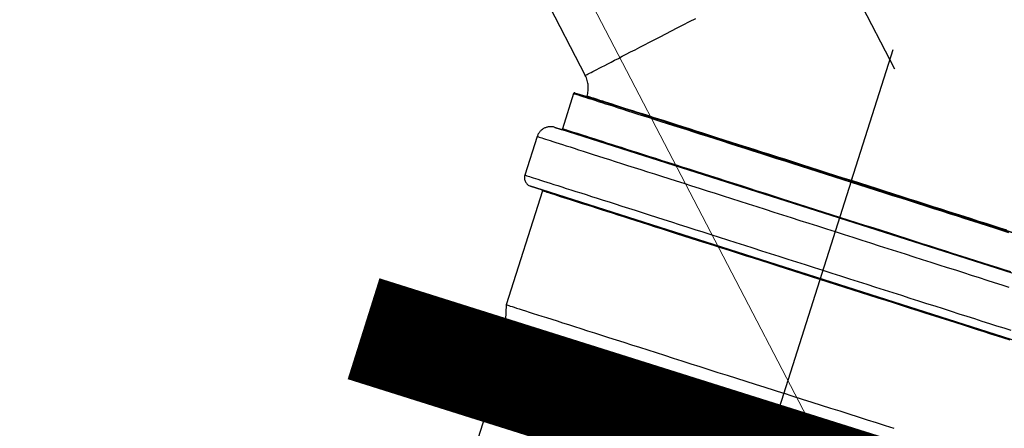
# Model space of a CAD drawing. Header units: metres. Extents: x -535942 to -530626, y -1087729 to -1086275.
# Tile 123 of 247: x -534205.161 to -534204.603, y -1086918.69 to -1086918.459. Entities that reach past the tile are written whole.
import ezdxf

# ---------------------------------------------------------------- set-up
doc = ezdxf.new("R2010")
doc.units = ezdxf.units.M
for name, pattern in [('A_CARA_07', [7, 5, -2]), ('DASHDOT', [1, 0.5, -0.25, 0, -0.25]), ('DASHED', [19.05, 12.7, -6.35])]:
    doc.linetypes.add(name, pattern=pattern)
for name, color, linetype in [('_externi reference', 7, 'Continuous'), ('PROSPECT_neviditelná', 8, 'DASHED'), ('PROSPECT_osa', 8, 'DASHDOT')]:
    doc.layers.add(name, color=color, linetype=linetype)
doc.layers.add('AG_Demolice', color=7, linetype='Continuous', lineweight=25, true_color=0xff8000)
for name, color, linetype, lineweight in [('AG_koty souradnice značky', 240, 'Continuous', 13), ('CA_POHHRA25', 7, 'Continuous', 25), ('CA_REZY', 1, 'Continuous', 50), ('PROSPECT_technologie - nová', 150, 'Continuous', 35)]:
    doc.layers.add(name, color=color, linetype=linetype, lineweight=lineweight)
doc.styles.add('PM-Poznámka', font='ARIALN.TTF', dxfattribs={"width": 0.8})
doc.dimstyles.new('RP_Poznámkový', dxfattribs={"dimscale": 0, "dimtxt": 2, "dimasz": 2, "dimexe": 0, "dimexo": 5, "dimgap": 0.5, "dimtad": 1, "dimzin": 1, "dimtxsty": 'PM-Poznámka', "dimblk": 'ARCHTICK', "dimcen": 2.5, "dimclrd": 256, "dimclre": 256, "dimclrt": 256, "dimadec": 5, "dimazin": 0, "dimtm": 1e-09, "dimtfac": 1, "dimtmove": 1, "dimatfit": 3, "dimldrblk": 'CLOSEDBLANK', "dimfxl": 10, "dimfxlon": 1, "dimtfill": 1, "dimlwd": 13, "dimlwe": 13, "dimarcsym": 0})

# ---------------------------------------------------------------- blocks, each defined once
blk = doc.blocks.new('A$Ca185f1d1')
at = {"layer": 'CA_POHHRA25', "color": 240, "linetype": 'A_CARA_07', "lineweight": 13}
blk.add_circle((13970, -5395.08), 1220, dxfattribs=at)
blk = doc.blocks.new('A$C881cb249')
at = {"layer": 'PROSPECT_neviditelná'}
for p, q in [((12.36335, 10.30391), (12.38767, 10.25681)), ((12.38107, 10.24653), (12.37468, 10.22652)), ((12.3817, 10.24685), (12.38177, 10.24683)), ((12.38175, 10.24683), (12.3817, 10.24685)), ((12.38814, 10.2448), (12.38175, 10.24683)), ((12.38177, 10.24683), (12.38808, 10.24482)), ((12.38808, 10.24482), (12.38814, 10.2448)), ((12.5386, 10.19678), (12.38814, 10.2448)), ((12.38866, 10.24499), (12.38855, 10.24466)), ((12.37043, 10.22735), (12.37405, 10.2262)), ((12.37405, 10.2262), (12.37043, 10.22735)), ((12.68977, 10.12545), (12.37405, 10.2262)), ((12.36038, 10.22216), (12.35339, 10.20025)), ((12.5386, 10.19678), (12.53951, 10.19964)), ((12.5386, 10.19678), (12.68907, 10.14877)), ((12.36344, 10.19127), (12.34284, 10.12672)), ((12.35663, 10.19397), (12.36311, 10.1919)), ((12.36311, 10.1919), (12.35663, 10.19397)), ((12.67883, 10.09116), (12.36311, 10.1919)), ((12.34284, 10.12672), (12.34144, 10.097)), ((12.34144, 10.097), (12.32532, 10.04651))]:
    blk.add_line(p, q, dxfattribs=at)
for points in [[(12.38767, 10.25681), (12.38773, 10.25684), (12.38793, 10.25695), (12.38826, 10.25712), (12.38873, 10.25736), (12.38932, 10.25766), (12.39005, 10.25804), (12.39091, 10.25848), (12.39189, 10.25899), (12.39301, 10.25957), (12.39425, 10.26021), (12.39562, 10.26092), (12.39712, 10.26169), (12.39873, 10.26252), (12.40048, 10.26342), (12.40234, 10.26438), (12.40432, 10.26541), (12.40642, 10.26649), (12.40863, 10.26763), (12.41095, 10.26883), (12.41339, 10.27009), (12.41593, 10.2714), (12.41858, 10.27277), (12.42134, 10.27419), (12.42419, 10.27566), (12.42714, 10.27719), (12.43019, 10.27876), (12.43333, 10.28038), (12.43656, 10.28205), (12.43988, 10.28376), (12.44328, 10.28552), (12.44676, 10.28731), (12.45031, 10.28915)], [(12.38107, 10.24653), (12.38114, 10.2465), (12.38135, 10.24644), (12.38171, 10.24632), (12.38222, 10.24616), (12.38286, 10.24596), (12.38365, 10.2457), (12.38457, 10.24541), (12.38564, 10.24507), (12.38685, 10.24468), (12.3882, 10.24425), (12.38968, 10.24378), (12.3913, 10.24326), (12.39305, 10.2427), (12.39494, 10.2421), (12.39696, 10.24146), (12.39911, 10.24077), (12.40138, 10.24005), (12.40378, 10.23928), (12.4063, 10.23848), (12.40894, 10.23763), (12.41171, 10.23675), (12.41458, 10.23583), (12.41757, 10.23488), (12.42067, 10.23389), (12.42388, 10.23287), (12.42719, 10.23181), (12.43061, 10.23072), (12.43412, 10.2296), (12.43773, 10.22845), (12.44143, 10.22727), (12.44521, 10.22606), (12.44909, 10.22482), (12.45304, 10.22356), (12.45708, 10.22227), (12.46118, 10.22096), (12.46536, 10.21963), (12.46961, 10.21828), (12.47391, 10.2169), (12.47828, 10.21551), (12.4827, 10.2141), (12.48717, 10.21267), (12.49169, 10.21123), (12.49625, 10.20977), (12.50085, 10.20831), (12.50549, 10.20683), (12.51015, 10.20534), (12.51484, 10.20384), (12.51955, 10.20234), (12.52427, 10.20083), (12.52899, 10.19932), (12.53372, 10.19782), (12.53845, 10.19631)], [(12.5386, 10.19678), (12.51772, 10.20345), (12.49674, 10.21014), (12.47662, 10.21656), (12.45776, 10.22258), (12.44056, 10.22807), (12.42536, 10.23292), (12.41248, 10.23703), (12.40217, 10.24032), (12.39466, 10.24272), (12.39009, 10.24417), (12.38855, 10.24466)], [(12.5387, 10.19711), (12.53399, 10.19861), (12.52928, 10.20012), (12.52458, 10.20161), (12.5199, 10.20311), (12.51523, 10.2046), (12.51059, 10.20608), (12.50597, 10.20755), (12.50139, 10.20902), (12.49684, 10.21047), (12.49234, 10.2119), (12.48788, 10.21333), (12.48347, 10.21473), (12.47911, 10.21612), (12.47482, 10.21749), (12.47058, 10.21885), (12.46642, 10.22017), (12.46232, 10.22148), (12.45831, 10.22276), (12.45437, 10.22402), (12.45051, 10.22525), (12.44674, 10.22645), (12.44306, 10.22763), (12.43948, 10.22877), (12.43599, 10.22988), (12.43261, 10.23096), (12.42933, 10.23201), (12.42615, 10.23302), (12.42309, 10.234), (12.42014, 10.23494), (12.41731, 10.23584), (12.4146, 10.23671), (12.41202, 10.23753), (12.40955, 10.23832), (12.40722, 10.23907), (12.40501, 10.23977), (12.40294, 10.24043), (12.401, 10.24105), (12.3992, 10.24163), (12.39753, 10.24216), (12.396, 10.24264), (12.39462, 10.24309), (12.39337, 10.24348), (12.39227, 10.24384), (12.39132, 10.24414), (12.39051, 10.2444), (12.38984, 10.24461), (12.38932, 10.24478), (12.38895, 10.24489), (12.38873, 10.24496), (12.38866, 10.24499)], [(12.53206, 10.1763), (12.52734, 10.17781), (12.52261, 10.17932), (12.51787, 10.18083), (12.51315, 10.18234), (12.50844, 10.18384), (12.50375, 10.18534), (12.49908, 10.18683), (12.49444, 10.18831), (12.48984, 10.18978), (12.48528, 10.19123), (12.48076, 10.19267), (12.47629, 10.1941), (12.47187, 10.19551), (12.46751, 10.1969), (12.4632, 10.19828), (12.45896, 10.19963), (12.45478, 10.20096), (12.45067, 10.20227), (12.44664, 10.20356), (12.44269, 10.20482), (12.43882, 10.20606), (12.43503, 10.20727), (12.43133, 10.20845), (12.42772, 10.2096), (12.42421, 10.21072), (12.4208, 10.21181), (12.41749, 10.21286), (12.41428, 10.21389), (12.41118, 10.21488), (12.40819, 10.21583), (12.40531, 10.21675), (12.40255, 10.21763), (12.39991, 10.21847), (12.39739, 10.21928), (12.39499, 10.22004), (12.39272, 10.22077), (12.39057, 10.22145), (12.38855, 10.2221), (12.38667, 10.2227), (12.38491, 10.22326), (12.3833, 10.22377), (12.38181, 10.22425), (12.38047, 10.22468), (12.37926, 10.22506), (12.37819, 10.2254), (12.37726, 10.2257), (12.37648, 10.22595), (12.37583, 10.22616), (12.37533, 10.22632), (12.37497, 10.22643), (12.37475, 10.2265), (12.37468, 10.22652)], [(12.36038, 10.22216), (12.36046, 10.22214), (12.36068, 10.22207), (12.36105, 10.22195), (12.36157, 10.22178), (12.36223, 10.22157), (12.36305, 10.22131), (12.36401, 10.22101), (12.36511, 10.22065), (12.36636, 10.22025), (12.36775, 10.21981), (12.36929, 10.21932), (12.37096, 10.21879), (12.37278, 10.21821), (12.37473, 10.21758), (12.37682, 10.21692), (12.37904, 10.21621), (12.38139, 10.21546), (12.38388, 10.21466), (12.38649, 10.21383), (12.38923, 10.21296), (12.39209, 10.21204), (12.39507, 10.21109), (12.39817, 10.2101), (12.40139, 10.20908), (12.40471, 10.20802), (12.40815, 10.20692), (12.41169, 10.20579), (12.41534, 10.20463), (12.41909, 10.20343), (12.42293, 10.2022), (12.42687, 10.20095), (12.4309, 10.19966), (12.43501, 10.19835), (12.43921, 10.19701), (12.44349, 10.19564), (12.44784, 10.19425), (12.45226, 10.19284), (12.45676, 10.19141), (12.46131, 10.18996), (12.46593, 10.18848), (12.4706, 10.18699), (12.47532, 10.18549), (12.48009, 10.18396), (12.48491, 10.18243), (12.48976, 10.18088), (12.49465, 10.17932), (12.49957, 10.17775), (12.50451, 10.17617), (12.50948, 10.17459), (12.51447, 10.173), (12.51946, 10.1714), (12.52447, 10.1698), (12.52948, 10.1682)], [(12.35339, 10.20025), (12.35346, 10.20023), (12.35369, 10.20016), (12.35406, 10.20004), (12.35458, 10.19987), (12.35524, 10.19966), (12.35606, 10.1994), (12.35702, 10.19909), (12.35812, 10.19874), (12.35937, 10.19834), (12.36076, 10.1979), (12.3623, 10.19741), (12.36397, 10.19687), (12.36579, 10.1963), (12.36774, 10.19567), (12.36983, 10.19501), (12.37205, 10.1943), (12.3744, 10.19355), (12.37689, 10.19275), (12.3795, 10.19192), (12.38224, 10.19105), (12.3851, 10.19013), (12.38808, 10.18918), (12.39118, 10.18819), (12.3944, 10.18717), (12.39773, 10.1861), (12.40116, 10.18501), (12.40471, 10.18388), (12.40835, 10.18271), (12.4121, 10.18152), (12.41595, 10.18029), (12.41988, 10.17903), (12.42391, 10.17775), (12.42803, 10.17643), (12.43223, 10.17509), (12.4365, 10.17373), (12.44086, 10.17234), (12.44528, 10.17093), (12.44977, 10.1695), (12.45433, 10.16804), (12.45894, 10.16657), (12.46362, 10.16508), (12.46834, 10.16357), (12.47311, 10.16205), (12.47793, 10.16051), (12.48278, 10.15896), (12.48767, 10.1574), (12.49259, 10.15583), (12.49753, 10.15426), (12.5025, 10.15267), (12.50748, 10.15108), (12.51248, 10.14949), (12.51748, 10.14789), (12.52249, 10.14629)], [(12.53845, 10.19631), (12.54317, 10.1948), (12.5479, 10.19329), (12.55263, 10.19178), (12.55735, 10.19028), (12.56206, 10.18877), (12.56675, 10.18728), (12.57141, 10.18579), (12.57605, 10.18431), (12.58065, 10.18284), (12.58521, 10.18139), (12.58973, 10.17994), (12.5942, 10.17852), (12.59862, 10.17711), (12.60298, 10.17571), (12.60729, 10.17434), (12.61154, 10.17299), (12.61571, 10.17165), (12.61982, 10.17034), (12.62386, 10.16905), (12.62781, 10.16779)], [(12.68865, 10.1489), (12.68719, 10.14937), (12.68269, 10.15081), (12.67525, 10.15318), (12.66501, 10.15645), (12.65218, 10.16054), (12.63704, 10.16537), (12.61988, 10.17085), (12.60106, 10.17685), (12.58096, 10.18327), (12.56, 10.18995), (12.5386, 10.19678)], [(12.6269, 10.16897), (12.62304, 10.1702), (12.6191, 10.17145), (12.61508, 10.17274), (12.61099, 10.17404), (12.60682, 10.17537), (12.60259, 10.17672), (12.59829, 10.17809), (12.59394, 10.17948), (12.58953, 10.18089), (12.58507, 10.18231), (12.58057, 10.18375), (12.57602, 10.1852), (12.57144, 10.18666), (12.56682, 10.18814), (12.56218, 10.18962), (12.55751, 10.19111), (12.55282, 10.1926), (12.54813, 10.1941), (12.54342, 10.1956), (12.5387, 10.19711)], [(12.52082, 10.14105), (12.51609, 10.14256), (12.51136, 10.14407), (12.50663, 10.14558), (12.5019, 10.14709), (12.49719, 10.14859), (12.4925, 10.15009), (12.48783, 10.15158), (12.48319, 10.15306), (12.47859, 10.15453), (12.47403, 10.15598), (12.46951, 10.15742), (12.46505, 10.15885), (12.46063, 10.16026), (12.45626, 10.16165), (12.45195, 10.16303), (12.44771, 10.16438), (12.44353, 10.16571), (12.43943, 10.16702), (12.43539, 10.16831), (12.43144, 10.16957), (12.42757, 10.17081), (12.42378, 10.17202), (12.42008, 10.1732), (12.41647, 10.17435), (12.41296, 10.17547), (12.40955, 10.17656), (12.40624, 10.17761), (12.40303, 10.17864), (12.39993, 10.17963), (12.39694, 10.18058), (12.39407, 10.1815), (12.39131, 10.18238), (12.38866, 10.18322), (12.38614, 10.18403), (12.38374, 10.18479), (12.38147, 10.18552), (12.37932, 10.1862), (12.37731, 10.18685), (12.37542, 10.18745), (12.37367, 10.18801), (12.37205, 10.18852), (12.37056, 10.189), (12.36922, 10.18943), (12.36801, 10.18981), (12.36694, 10.19015), (12.36601, 10.19045), (12.36523, 10.1907), (12.36458, 10.19091), (12.36408, 10.19107), (12.36372, 10.19118), (12.36351, 10.19125), (12.36344, 10.19127)], [(12.6291, 10.14534), (12.62531, 10.14655), (12.62144, 10.14778), (12.61749, 10.14904), (12.61346, 10.15033), (12.60935, 10.15164), (12.60517, 10.15297), (12.60093, 10.15433), (12.59662, 10.1557), (12.59226, 10.15709), (12.58784, 10.1585), (12.58337, 10.15993), (12.57885, 10.16137), (12.57429, 10.16283), (12.56969, 10.1643), (12.56505, 10.16578), (12.56038, 10.16727), (12.55569, 10.16876), (12.55098, 10.17027), (12.54625, 10.17177), (12.54152, 10.17328), (12.53679, 10.17479), (12.53206, 10.1763)], [(12.52948, 10.1682), (12.53449, 10.1666), (12.5395, 10.16501), (12.5445, 10.16341), (12.54948, 10.16182), (12.55445, 10.16024), (12.55939, 10.15866), (12.56431, 10.15709), (12.5692, 10.15553), (12.57405, 10.15398), (12.57887, 10.15244), (12.58364, 10.15092), (12.58836, 10.14942), (12.59303, 10.14792), (12.59765, 10.14645), (12.6022, 10.145), (12.6067, 10.14356), (12.61112, 10.14215), (12.61547, 10.14076), (12.61975, 10.1394), (12.62395, 10.13806), (12.62806, 10.13675)], [(12.52249, 10.14629), (12.5275, 10.14469), (12.5325, 10.1431), (12.53749, 10.1415), (12.54248, 10.13991), (12.54745, 10.13833), (12.55239, 10.13675), (12.55731, 10.13518), (12.5622, 10.13362), (12.56705, 10.13207), (12.57187, 10.13054), (12.57664, 10.12901), (12.58136, 10.12751), (12.58603, 10.12602), (12.59065, 10.12454), (12.59521, 10.12309), (12.5997, 10.12166), (12.60412, 10.12024), (12.60847, 10.11885), (12.61275, 10.11749), (12.61695, 10.11615), (12.62106, 10.11484), (12.62509, 10.11355), (12.62903, 10.11229)], [(12.62867, 10.10664), (12.62516, 10.10776), (12.62155, 10.10891), (12.61785, 10.11009), (12.61407, 10.1113), (12.61019, 10.11253), (12.60624, 10.11379), (12.60221, 10.11508), (12.5981, 10.11639), (12.59392, 10.11772), (12.58968, 10.11908), (12.58537, 10.12045), (12.58101, 10.12185), (12.57659, 10.12326), (12.57212, 10.12468), (12.5676, 10.12612), (12.56304, 10.12758), (12.55844, 10.12905), (12.5538, 10.13053), (12.54913, 10.13202), (12.54444, 10.13351), (12.53973, 10.13502), (12.53501, 10.13652), (12.53028, 10.13803), (12.52554, 10.13954), (12.52082, 10.14105)], [(12.34284, 10.12672), (12.34293, 10.12669), (12.3432, 10.1266), (12.34366, 10.12645), (12.3443, 10.12625), (12.34512, 10.12599), (12.34613, 10.12567), (12.34731, 10.12529), (12.34867, 10.12485), (12.35021, 10.12436), (12.35192, 10.12382), (12.35381, 10.12321), (12.35586, 10.12256), (12.35809, 10.12185), (12.36048, 10.12109), (12.36303, 10.12027), (12.36575, 10.11941), (12.36862, 10.11849), (12.37164, 10.11752), (12.37481, 10.11651), (12.37813, 10.11545), (12.3816, 10.11435), (12.3852, 10.1132), (12.38893, 10.11201), (12.3928, 10.11077), (12.39679, 10.1095), (12.4009, 10.10819), (12.40512, 10.10684), (12.40946, 10.10546), (12.4139, 10.10404), (12.41844, 10.10259), (12.42308, 10.10111), (12.42781, 10.0996), (12.43262, 10.09806), (12.43752, 10.0965), (12.44248, 10.09492), (12.44751, 10.09331), (12.45261, 10.09169), (12.45776, 10.09005), (12.46295, 10.08839), (12.4682, 10.08671), (12.47348, 10.08503), (12.47879, 10.08333), (12.48412, 10.08163), (12.48948, 10.07992), (12.49484, 10.07821), (12.50022, 10.0765)], [(12.34144, 10.097), (12.34153, 10.09697), (12.3418, 10.09688), (12.34226, 10.09674), (12.3429, 10.09653), (12.34371, 10.09627), (12.34471, 10.09595), (12.34589, 10.09558), (12.34725, 10.09514), (12.34878, 10.09466), (12.35048, 10.09411), (12.35236, 10.09351), (12.35441, 10.09286), (12.35662, 10.09215), (12.359, 10.09139), (12.36154, 10.09058), (12.36424, 10.08972), (12.36709, 10.08881), (12.37009, 10.08785), (12.37324, 10.08685), (12.37654, 10.0858), (12.37998, 10.0847), (12.38355, 10.08356), (12.38725, 10.08238), (12.39108, 10.08116), (12.39503, 10.0799), (12.3991, 10.0786), (12.40329, 10.07726), (12.40758, 10.07589), (12.41197, 10.07449), (12.41646, 10.07306), (12.42104, 10.0716), (12.42571, 10.07011), (12.43045, 10.06859), (12.43527, 10.06706), (12.44016, 10.0655), (12.44511, 10.06392), (12.45012, 10.06232), (12.45518, 10.0607), (12.46029, 10.05907), (12.46543, 10.05743), (12.4706, 10.05578)], [(12.56292, 10.05649), (12.55795, 10.05807), (12.55292, 10.05968), (12.54783, 10.0613), (12.54268, 10.06295), (12.53748, 10.06461), (12.53224, 10.06628), (12.52696, 10.06796), (12.52165, 10.06966), (12.51631, 10.07136), (12.51096, 10.07307), (12.50559, 10.07478), (12.50022, 10.0765)]]:
    blk.add_lwpolyline(points, dxfattribs=at)
for centre, radius, start, end in [((12.37389, 10.2497), 0.0155, 342.3023, 27.3023), ((12.38154, 10.24638), 0.0005, 72.3023, 162.3023), ((12.368, 10.21973), 0.008, 72.3023, 162.3023), ((12.37421, 10.22667), 0.0005, 252.3023, 342.3023), ((12.35815, 10.19873), 0.005, 162.3023, 252.3023), ((12.36296, 10.19142), 0.0005, 342.3023, 72.3023)]:
    blk.add_arc(centre, radius, start, end, dxfattribs=at)
at = {"layer": 'PROSPECT_osa'}
for p, q in [((12.39934, 10.57756), (12.56303, 10.26046)), ((12.5387, 10.19711), (12.56242, 10.27142)), ((12.5386, 10.19678), (12.4519, 9.92509))]:
    blk.add_line(p, q, dxfattribs=at)
at = {"layer": 'PROSPECT_technologie - nová'}
for radius in [1.22, 1.1]:
    blk.add_circle((10.98621, 9.17292), radius, dxfattribs=at)
blk = doc.blocks.new('_ARCHTICK')
at = {"color": 0, "linetype": 'ByBlock', "const_width": 0.15}
blk.add_lwpolyline([(-0.5, -0.5), (0.5, 0.5)], dxfattribs=at)
blk = doc.blocks.new('*D178')
at = {"layer": 'AG_koty souradnice značky', "linetype": 'Continuous', "lineweight": 13, "transparency": 16777216}
for p, q in [((-534205.38558, -1086919.07777), (-534204.69655, -1086918.71888)), ((-534203.10976, -1086921.76532), (-534204.69655, -1086918.71888)), ((-534204.88357, -1086922.68924), (-534203.10976, -1086921.76532))]:
    blk.add_line(p, q, dxfattribs=at)
at = {"layer": 'Defpoints', "color": 0, "transparency": 16777216}
for p in [(-534204.69655, -1086918.71888), (-534206.27248, -1086919.53973), (-534206.58367, -1086923.57476)]:
    blk.add_point(p, dxfattribs=at)
at = {"layer": 'AG_koty souradnice značky', "lineweight": 13, "transparency": 16777216, "xscale": 0.4, "yscale": 0.4, "zscale": 0.4}
for p, rotation in [((-534204.69655, -1086918.71888), 117.51345), ((-534203.10976, -1086921.76532), 297.51345)]:
    blk.add_blockref('_ARCHTICK', p, dxfattribs=dict(at, rotation=rotation))
at = {"layer": 'AG_koty souradnice značky', "transparency": 16777216, "insert": (-534204.20504, -1086920.39935), "char_height": 0.4, "attachment_point": 5, "rotation": 117.5134, "style": 'PM-Poznámka', "bg_fill": 3, "box_fill_scale": 1.1, "bg_fill_color": 256, "bg_fill_true_color": 13158600, "bg_fill_transparency": 0}
blk.add_mtext('3,43', dxfattribs=at)
blk = doc.blocks.new('_ClosedBlank')
at = {"color": 0, "linetype": 'ByBlock', "lineweight": -2}
for p, q in [((-1, 0.16667), (0, 0)), ((-1, 0.16667), (-1, -0.16667)), ((0, 0), (-1, -0.16667))]:
    blk.add_line(p, q, dxfattribs=at)
blk = doc.blocks.new('*D179')
at = {"layer": 'AG_koty souradnice značky', "linetype": 'Continuous', "lineweight": 13, "transparency": 16777216}
for p, q in [((-534207.28653, -1086915.42817), (-534206.5975, -1086915.06928)), ((-534204.69655, -1086918.71888), (-534206.5975, -1086915.06928)), ((-534205.38558, -1086919.07777), (-534204.69655, -1086918.71888))]:
    blk.add_line(p, q, dxfattribs=at)
at = {"layer": 'Defpoints', "color": 0, "transparency": 16777216}
for p in [(-534206.5975, -1086915.06928), (-534208.17344, -1086915.89013), (-534206.27248, -1086919.53973)]:
    blk.add_point(p, dxfattribs=at)
at = {"layer": 'AG_koty souradnice značky', "lineweight": 13, "transparency": 16777216, "xscale": 0.4, "yscale": 0.4, "zscale": 0.4}
for p, rotation in [((-534206.5975, -1086915.06928), 117.51345), ((-534204.69655, -1086918.71888), 297.51345)]:
    blk.add_blockref('_ARCHTICK', p, dxfattribs=dict(at, rotation=rotation))
at = {"layer": 'AG_koty souradnice značky', "transparency": 16777216, "insert": (-534205.94891, -1086917.05132), "char_height": 0.4, "attachment_point": 5, "rotation": 117.5134, "style": 'PM-Poznámka', "bg_fill": 3, "box_fill_scale": 1.1, "bg_fill_color": 256, "bg_fill_true_color": 13158600, "bg_fill_transparency": 0}
blk.add_mtext('4,12', dxfattribs=at)
blk = doc.blocks.new('*D181')
at = {"layer": 'AG_koty souradnice značky', "linetype": 'Continuous', "lineweight": 13, "transparency": 16777216}
for p, q in [((-534208.22219, -1086914.10013), (-534206.44838, -1086913.17621)), ((-534202.21686, -1086921.30024), (-534206.44838, -1086913.17621)), ((-534203.99066, -1086922.22415), (-534202.21686, -1086921.30024))]:
    blk.add_line(p, q, dxfattribs=at)
at = {"layer": 'Defpoints', "color": 0, "transparency": 16777216}
for p in [(-534206.44838, -1086913.17621), (-534210.81519, -1086915.45074), (-534206.58367, -1086923.57476)]:
    blk.add_point(p, dxfattribs=at)
at = {"layer": 'AG_koty souradnice značky', "lineweight": 13, "transparency": 16777216, "xscale": 0.4, "yscale": 0.4, "zscale": 0.4}
for p, rotation in [((-534206.44838, -1086913.17621), 117.51345), ((-534202.21686, -1086921.30024), 297.51345)]:
    blk.add_blockref('_ARCHTICK', p, dxfattribs=dict(at, rotation=rotation))
at = {"layer": 'AG_koty souradnice značky', "transparency": 16777216, "insert": (-534204.6345, -1086917.39547), "char_height": 0.4, "attachment_point": 5, "rotation": 117.5134, "style": 'PM-Poznámka', "bg_fill": 3, "box_fill_scale": 1.1, "bg_fill_color": 256, "bg_fill_true_color": 13158600, "bg_fill_transparency": 0}
blk.add_mtext('9,16', dxfattribs=at)
blk = doc.blocks.new('*D183')
at = {"layer": 'AG_koty souradnice značky', "linetype": 'Continuous', "lineweight": 13, "transparency": 16777216}
for p, q in [((-534201.92252, -1086921.01242), (-534200.9986, -1086922.78622)), ((-534205.71486, -1086925.24276), (-534200.9986, -1086922.78622)), ((-534206.12171, -1086924.46166), (-534205.71486, -1086925.24276))]:
    blk.add_line(p, q, dxfattribs=at)
at = {"layer": 'Defpoints', "color": 0, "transparency": 16777216}
for p in [(-534204.64834, -1086915.77916), (-534200.9986, -1086922.78622), (-534206.58367, -1086923.57476)]:
    blk.add_point(p, dxfattribs=at)
at = {"layer": 'AG_koty souradnice značky', "lineweight": 13, "transparency": 16777216, "xscale": 0.4, "yscale": 0.4, "zscale": 0.4}
for p, rotation in [((-534200.9986, -1086922.78622), 27.51344999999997), ((-534205.71486, -1086925.24276), 207.51345)]:
    blk.add_blockref('_ARCHTICK', p, dxfattribs=dict(at, rotation=rotation))
at = {"layer": 'AG_koty souradnice značky', "transparency": 16777216, "insert": (-534203.51398, -1086923.71261), "char_height": 0.4, "attachment_point": 5, "rotation": 27.5134, "style": 'PM-Poznámka', "bg_fill": 3, "box_fill_scale": 1.1, "bg_fill_color": 256, "bg_fill_true_color": 13158600, "bg_fill_transparency": 0}
blk.add_mtext('5,32', dxfattribs=at)

msp = doc.modelspace()

# ---------------------------------------------------------------- hatches: boundary and pattern name
at = {"layer": 'AG_Demolice', "lineweight": -3}
h = msp.add_hatch(dxfattribs=at)
h.set_pattern_fill('ANSI31', color=253, scale=0.3)
h.set_pattern_definition([(72.51345, (0, 0), (-0.9084826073, 0.28620901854), [])])
edge = h.paths.add_edge_path()
edge.add_line((-534348.84119, -1086934.30239), (-534347.96819, -1086936.4382))
edge.add_line((-534347.96819, -1086936.4382), (-534319.47826, -1086924.59159))
edge.add_line((-534319.47826, -1086924.59159), (-534274.75127, -1086905.16672))
edge.add_line((-534274.75127, -1086905.16672), (-534233.12462, -1086875.62462))
edge.add_line((-534233.12462, -1086875.62462), (-534152.59914, -1086830.98918))
edge.add_line((-534152.59914, -1086830.98918), (-534105.75759, -1086810.7667))
edge.add_line((-534105.75759, -1086810.7667), (-534106.66851, -1086808.65672))
edge.add_line((-534106.66851, -1086808.65672), (-534153.61416, -1086828.92415))
edge.add_line((-534153.61416, -1086828.92415), (-534203.73164, -1086856.70437))
edge.add_line((-534203.73164, -1086856.70437), (-534235.33145, -1086874.34876))
edge.add_line((-534235.33145, -1086874.34876), (-534275.88666, -1086903.15422))
edge.add_line((-534275.88666, -1086903.15422), (-534320.37726, -1086922.47644))
edge.add_line((-534320.37726, -1086922.47644), (-534348.83768, -1086934.31097))

# ---------------------------------------------------------------- next in the draw order: block references
at = {"layer": 'CA_REZY', "xscale": 0.001, "yscale": 0.001, "zscale": 0.001, "rotation": 27.51344999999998}
msp.add_blockref('A$Ca185f1d1', (-534221.1548, -1086921.20836), dxfattribs=at)

# ---------------------------------------------------------------- next in the draw order: block references
at = {"layer": '_externi reference'}
msp.add_blockref('A$C881cb249', (-534217.22817, -1086928.74703), dxfattribs=at)

# ---------------------------------------------------------------- next in the draw order: dimensions: what is measured, and where the dimension line sits
at = {"layer": 'AG_koty souradnice značky'}
dim = msp.add_linear_dim(base=(-534204.69655, -1086918.71888), p1=(-534206.58367, -1086923.57476), p2=(-534206.27248, -1086919.53973), angle=117.5135, dimstyle='RP_Poznámkový', dxfattribs=at)
dim.commit()
dim.dimension.update_dxf_attribs({"geometry": '*D178', "text_midpoint": (-534204.20504, -1086920.39935)})

# ---------------------------------------------------------------- next in the draw order: dimensions: what is measured, and where the dimension line sits
dim = msp.add_linear_dim(base=(-534206.5975, -1086915.06928), p1=(-534206.27248, -1086919.53973), p2=(-534208.17344, -1086915.89013), angle=117.5135, dimstyle='RP_Poznámkový', dxfattribs=at)
dim.commit()
dim.dimension.update_dxf_attribs({"geometry": '*D179', "text_midpoint": (-534205.94891, -1086917.05132)})

# ---------------------------------------------------------------- next in the draw order: dimensions: what is measured, and where the dimension line sits
dim = msp.add_linear_dim(base=(-534206.44838, -1086913.17621), p1=(-534206.58367, -1086923.57476), p2=(-534210.81519, -1086915.45074), angle=117.5135, dimstyle='RP_Poznámkový', dxfattribs=at)
dim.commit()
dim.dimension.update_dxf_attribs({"geometry": '*D181', "text_midpoint": (-534204.6345, -1086917.39547)})

# ---------------------------------------------------------------- next in the draw order: dimensions: what is measured, and where the dimension line sits
dim = msp.add_linear_dim(base=(-534200.9986, -1086922.78622), p1=(-534206.58367, -1086923.57476), p2=(-534204.64834, -1086915.77916), angle=27.5134, dimstyle='RP_Poznámkový', dxfattribs=at)
dim.commit()
dim.dimension.update_dxf_attribs({"geometry": '*D183', "text_midpoint": (-534203.51398, -1086923.71261)})

doc.saveas('drawing.dxf')
